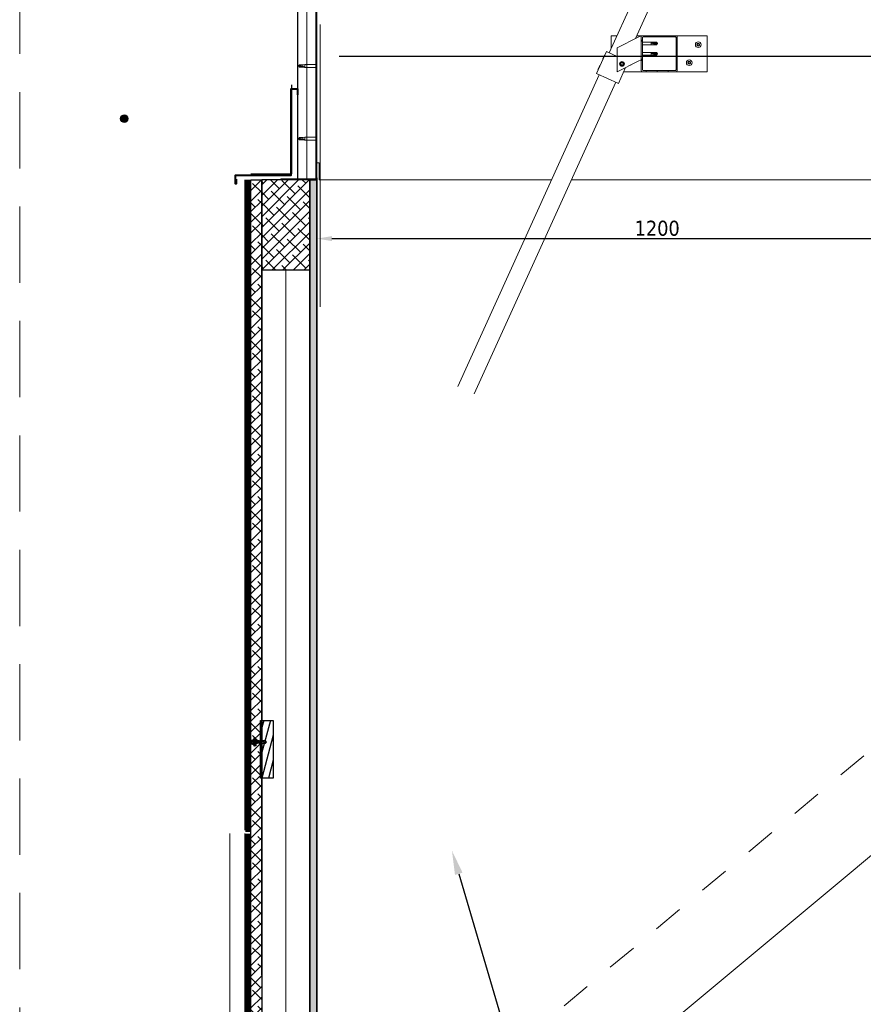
# Model space of a CAD drawing. Header units: millimetres. Extents: x -1427 to 15787, y -1578 to 5789.
# Tile 119 of 146: x 1934 to 2074, y 2369 to 2533. Entities that reach past the tile are written whole.
import ezdxf
from ezdxf import colors
from ezdxf.entities.mleader import LeaderData, LeaderLine
from ezdxf.math import Vec2, Vec3

# ---------------------------------------------------------------- set-up
doc = ezdxf.new("R2010")
doc.units = ezdxf.units.MM
doc.linetypes.add('2_3', pattern=[1, 0.5, -0.5])
doc.linetypes.add('DASHED', pattern=[19.05, 12.7, -6.35])
for name, color, linetype, lineweight in [('!! 0_ Istn-widok', 1, 'Continuous', 15), ('.OPIS', 4, 'Continuous', 13), ('.WIDOK', 122, 'Continuous', 18), ('0-linia- drewno przekrój', 23, 'Continuous', 30), ('0_Sciany', 3, 'Continuous', 35), ('Dimension (ISO)', 7, 'Continuous', 25), ('Hatch (ISO)', 7, 'Continuous', 18), ('Ocieplenie', 4, 'ZIGZAG', 5), ('Visible (ISO)', 7, 'Continuous', 50), ('Widok', 1, 'Continuous', 15)]:
    doc.layers.add(name, color=color, linetype=linetype, lineweight=lineweight)
doc.layers.add('MUOTO', color=250, linetype='Continuous')
doc.layers.add('Ruukki', color=7, linetype='Continuous', true_color=0xfc2516)
doc.styles.add('Note Text (ISO)', font='tahoma.ttf')
doc.styles.add('TXT', font='simplex.shx')
doc.linetypes.add('BATTING', pattern='A,0.00254,-2.54,[134,ltypeshp.shx,S=2.54,R=0,X=-2.54,Y=0],-5.08,[134,ltypeshp.shx,S=2.54,R=180,X=2.54,Y=0],-2.54', length=10.16254)
doc.linetypes.add('ZIGZAG', pattern='A,0.00254,-5.08,[131,ltypeshp.shx,S=5.08,R=0,X=-5.08,Y=0],-10.16,[131,ltypeshp.shx,S=5.08,R=180,X=5.08,Y=0],-5.08', length=20.32254)
doc.dimstyles.new('Default (ISO)', dxfattribs={"dimscale": 5, "dimtxt": 5, "dimasz": 5, "dimexe": 3.175, "dimexo": 0, "dimgap": 0.762, "dimtad": 1, "dimdec": 0, "dimrnd": 1e-08, "dimzin": 0, "dimtxsty": 'Note Text (ISO)', "dimcen": 0.09, "dimdle": 10, "dimclrd": 256, "dimclre": 256, "dimclrt": 256, "dimazin": 0, "dimtfac": 0.70104, "dimtmove": 0, "dimatfit": 3, "dimfxl": 1, "dimtolj": 1, "dimtzin": 0, "dimlwd": -1, "dimlwe": -1, "dimarcsym": 0})

# ---------------------------------------------------------------- blocks, each defined once
blk = doc.blocks.new('*D36')
at = {"layer": 'DEFPOINTS', "color": 0, "transparency": 16777216}
for p in [(-1203.5, 3.5), (-3.5, 3.5), (-3.5, -97.9)]:
    blk.add_point(p, dxfattribs=at)
at = {"layer": 'Dimension (ISO)', "transparency": 16777216}
for p, q in [((-1203.5, 3.5), (-1203.5, -113.8)), ((-3.5, 3.5), (-3.5, -113.8)), ((-1178.5, -97.9), (-28.5, -97.9))]:
    blk.add_line(p, q, dxfattribs=at)
for points in [[(-1178.5, -93.8), (-1178.5, -102.1), (-1203.5, -97.9)], [(-28.5, -93.8), (-28.5, -102.1), (-3.5, -97.9)]]:
    blk.add_solid(points, dxfattribs=at)
at = {"layer": 'Dimension (ISO)', "lineweight": 9, "transparency": 16777216, "insert": (-674.4, -68.1), "char_height": 25, "attachment_point": 1, "style": 'Note Text (ISO)'}
blk.add_mtext('\\A1;1200', dxfattribs=at)
blk = doc.blocks.new('A$C0EBC638C')
at = {"layer": 'Ruukki', "color": 1}
for p, q in [((5.3, 22.4), (0, 21.7)), ((14.5, 21.7), (0, 21.7)), ((0, 21.7), (0, 20.9)), ((0, 20.9), (14.5, 20.9)), ((13.7, 20.9), (0.8, 20.9)), ((0.8, 20.9), (0.8, 19)), ((0.8, 19), (13.7, 19)), ((11.8, 23.2), (2.7, 23.2)), ((2.7, 23.2), (2.7, 22.4)), ((2.7, 22.4), (11.8, 22.4)), ((10.7, 27), (3.8, 27)), ((3.8, 27), (3.8, 23.2)), ((3.8, 23.2), (10.7, 23.2)), ((5.3, 18.8), (4.8, 18.5)), ((4.8, 18.5), (5.3, 18.1)), ((5.3, 17.3), (4.8, 17)), ((5.3, 23.2), (5.3, 27)), ((5.3, 18.8), (5.3, 19)), ((9.1, 18.3), (5.3, 18.8)), ((5.3, 17.3), (5.3, 18.1)), ((5.3, 18.1), (9.1, 17.6)), ((9.1, 16.8), (5.3, 17.3)), ((9.1, 23.2), (9.1, 27)), ((14.5, 21.7), (9.1, 22.4)), ((9.1, 18.3), (9.1, 19)), ((9.6, 17.9), (9.1, 18.3)), ((9.1, 17.6), (9.6, 17.9)), ((9.1, 16.8), (9.1, 17.6)), ((10.7, 23.2), (10.7, 27)), ((11.8, 22.4), (11.8, 23.2)), ((13.7, 19), (13.7, 20.9)), ((14.5, 20.9), (14.5, 21.7)), ((4.8, 17), (5.3, 16.6)), ((5.3, 15.8), (4.8, 15.5)), ((4.8, 15.5), (5.3, 15)), ((5.3, 14.3), (4.8, 14)), ((4.8, 14), (5.3, 13.5)), ((5.3, 12.8), (4.8, 12.4)), ((4.8, 12.4), (5.3, 12)), ((5.3, 11.2), (4.8, 10.9)), ((4.8, 10.9), (5.3, 10.5)), ((5.3, 15.8), (5.3, 16.6)), ((5.3, 16.6), (9.1, 16)), ((9.1, 15.3), (5.3, 15.8)), ((5.3, 14.3), (5.3, 15)), ((5.3, 15), (9.1, 14.5)), ((9.1, 13.7), (5.3, 14.3)), ((5.3, 12.8), (5.3, 13.5)), ((5.3, 13.5), (9.1, 13)), ((9.1, 12.2), (5.3, 12.8)), ((5.3, 11.2), (5.3, 12)), ((5.3, 12), (9.1, 11.5)), ((5.3, 11.2), (5.3, 11.4)), ((9.1, 10.7), (5.3, 11.2)), ((5.3, 10.5), (9.1, 9.9)), ((5.3, 1.9), (5.3, 10.5)), ((5.3, 4.6), (5.7, 6.5)), ((7.2, 0), (5.3, 1.9)), ((5.7, 6.5), (6.8, 5.6)), ((6.8, 5.6), (8, 1.6)), ((9.1, 1.9), (7.2, 0)), ((8, 1.6), (9, 1.8)), ((9.6, 16.3), (9.1, 16.8)), ((9.1, 16), (9.6, 16.3)), ((9.1, 15.3), (9.1, 16)), ((9.6, 14.8), (9.1, 15.3)), ((9.1, 14.5), (9.6, 14.8)), ((9.1, 13.7), (9.1, 14.5)), ((9.6, 13.3), (9.1, 13.7)), ((9.1, 13), (9.6, 13.3)), ((9.1, 12.2), (9.1, 13)), ((9.6, 11.8), (9.1, 12.2)), ((9.1, 11.5), (9.6, 11.8)), ((9.1, 10.7), (9.1, 11.5)), ((9.1, 10.8), (9.1, 10.7)), ((9.6, 10.2), (9.1, 10.7)), ((9.1, 9.9), (9.6, 10.2)), ((9.1, 9.9), (9.1, 1.9))]:
    blk.add_line(p, q, dxfattribs=at)
blk = doc.blocks.new('A$C1EE613FA')
at = {"layer": 'Ruukki', "color": 7}
for p, q in [((0, 22), (0, 0)), ((100, 22), (0, 22)), ((100, 0), (100, 22)), ((0, 0), (100, 0))]:
    blk.add_line(p, q, dxfattribs=at)
at = {"layer": 'Ruukki', "color": 1}
for p, q in [((0, 16.6), (20.3, 22)), ((0, 4.9), (63.7, 22)), ((25.1, 0), (100, 20.1)), ((68.6, 0), (100, 8.4))]:
    blk.add_line(p, q, dxfattribs=at)
blk = doc.blocks.new('A$C3bf03bbc')
at = {"layer": 'Hatch (ISO)', "lineweight": 9}
h = blk.add_hatch(dxfattribs=at)
h.set_pattern_fill('ANSI31', color=256, scale=127, angle=90, style=0)
h.set_pattern_definition([(135, (-10843.571, -2108.028), (-11.22532, -11.22532), [])])
edge = h.paths.add_edge_path()
edge.add_line((-1263.5, 496.5), (-1263.5, 478.5))
edge.add_line((-1263.5, 478.5), (-1262, 478.5))
edge.add_line((-1262, 478.5), (-1262, 496.5))
edge.add_ellipse((-1260, 496.5), major_axis=(-2, 0), ratio=1, start_angle=270, end_angle=360, ccw=False)
edge.add_line((-1260, 498.5), (-1207, 498.5))
edge.add_ellipse((-1207, 496.5), major_axis=(0, 2), ratio=1, start_angle=270, end_angle=360, ccw=False)
edge.add_line((-1205, 496.5), (-1205, 3.5))
edge.add_ellipse((-1207, 3.5), major_axis=(2, 0), ratio=1, start_angle=270, end_angle=360, ccw=False)
edge.add_line((-1207, 1.5), (-1263.5, 1.5))
edge.add_line((-1263.5, 1.5), (-1263.5, 0))
edge.add_line((-1263.5, 0), (-1207, 0))
edge.add_ellipse((-1207, 3.5), major_axis=(0, -3.5), ratio=1, start_angle=0, end_angle=90)
edge.add_line((-1203.5, 3.5), (-1203.5, 496.5))
edge.add_ellipse((-1207, 496.5), major_axis=(3.5, 0), ratio=1, start_angle=0, end_angle=90)
edge.add_line((-1207, 500), (-1223.5, 500))
edge.add_line((-1223.5, 500), (-1243.5, 500))
edge.add_line((-1243.5, 500), (-1260, 500))
edge.add_ellipse((-1260, 496.5), major_axis=(0, 3.5), ratio=1, start_angle=0, end_angle=90)
h = blk.add_hatch(dxfattribs=at)
h.set_pattern_fill('ANSI31', color=256, scale=127, angle=15, style=0)
h.set_pattern_definition([(60, (-10843.571, -2108.028), (-13.748153, 7.9375), [])])
edge = h.paths.add_edge_path()
edge.add_ellipse((-661.5, 182), major_axis=(-2, 0), ratio=1, start_angle=0, end_angle=90)
edge.add_line((-661.5, 180), (-605.5, 180))
edge.add_ellipse((-605.5, 182), major_axis=(0, -2), ratio=1, start_angle=0, end_angle=90)
edge.add_line((-603.5, 182), (-603.5, 238))
edge.add_ellipse((-605.5, 238), major_axis=(2, 0), ratio=1, start_angle=0, end_angle=90)
edge.add_line((-605.5, 240), (-661.5, 240))
edge.add_ellipse((-661.5, 238), major_axis=(0, 2), ratio=1, start_angle=0, end_angle=90)
edge.add_line((-663.5, 238), (-663.5, 182))
edge = h.paths.add_edge_path(flags=0)
edge.add_ellipse((-606.5, 183), major_axis=(1, 0), ratio=1, start_angle=270, end_angle=360)
edge.add_line((-605.5, 183), (-605.5, 237))
edge.add_ellipse((-606.5, 237), major_axis=(0, 1), ratio=1, start_angle=270, end_angle=360)
edge.add_line((-606.5, 238), (-660.5, 238))
edge.add_ellipse((-660.5, 237), major_axis=(-1, 0), ratio=1, start_angle=270, end_angle=360)
edge.add_line((-661.5, 237), (-661.5, 183))
edge.add_ellipse((-660.5, 183), major_axis=(0, -1), ratio=1, start_angle=270, end_angle=360)
edge.add_line((-660.5, 182), (-606.5, 182))
at = {"layer": 'Visible (ISO)', "lineweight": 9}
for p, q in [((-1205, 496.5), (-1205, 3.5)), ((-1203.5, 3.5), (-1203.5, 496.5)), ((-716.8, 211.5), (-660.9, 334.4)), ((-633.6, 322), (-673, 235.2)), ((-713.5, 218.7), (-713.5, 240)), ((-713.5, 240), (-703.8, 240)), ((-668.5, 237.5), (-703.5, 220)), ((-670.9, 240), (-661.5, 240)), ((-668.5, 237.5), (-663.5, 240)), ((-663.5, 240), (-663.5, 238)), ((-663.5, 238), (-663.5, 182)), ((-605.5, 240), (-661.5, 240)), ((-661.5, 183), (-661.5, 237)), ((-660.5, 238), (-606.5, 238)), ((-605.5, 240), (-553.5, 240)), ((-605.5, 237), (-605.5, 183)), ((-603.5, 182), (-603.5, 238)), ((-553.5, 240), (-553.5, 180)), ((-737.9, 177.1), (-721.3, 213.5)), ((-721.3, 213.5), (-720.4, 213.1)), ((-703.5, 220), (-703.5, 180)), ((-661.5, 229.4), (-647, 229.4)), ((-661.5, 224.6), (-647, 224.6)), ((-647, 224.6), (-647, 229.4)), ((-643.4, 229.1), (-647, 229.4)), ((-643.4, 225), (-647, 224.6)), ((-646.1, 228.8), (-643.4, 228.6)), ((-643.4, 228.6), (-643.4, 229.1)), ((-643.4, 229.1), (-637.7, 229.1)), ((-643.4, 228.6), (-637.7, 228.6)), ((-643.4, 225), (-643.4, 226.9)), ((-643.4, 225), (-637.7, 225)), ((-637.7, 228.6), (-637.7, 229.1)), ((-636.5, 227), (-637.7, 229.1)), ((-637.7, 228.6), (-636.5, 227)), ((-636.5, 227), (-637.7, 225)), ((-637.7, 225), (-637.7, 225.8)), ((-727.3, 201.7), (-724.6, 207.6)), ((-727.3, 201.7), (-727, 201)), ((-724.6, 207.6), (-723.9, 207.8)), ((-703.5, 205.4), (-720.4, 213.1)), ((-703.5, 180), (-668.5, 197.5)), ((-663.5, 200), (-668.5, 197.5)), ((-661.5, 212.2), (-647, 212.2)), ((-661.5, 207.4), (-647, 207.4)), ((-647, 207.4), (-647, 212.2)), ((-643.4, 211.9), (-647, 212.2)), ((-643.4, 207.8), (-647, 207.4)), ((-646.1, 211.6), (-643.4, 211.4)), ((-643.4, 211.4), (-643.4, 211.9)), ((-643.4, 211.9), (-637.7, 211.9)), ((-643.4, 211.4), (-637.7, 211.4)), ((-643.4, 207.8), (-643.4, 209.7)), ((-643.4, 207.8), (-637.7, 207.8)), ((-637.7, 211.4), (-637.7, 211.9)), ((-636.5, 209.8), (-637.7, 211.9)), ((-637.7, 211.4), (-636.5, 209.8)), ((-636.5, 209.8), (-637.7, 207.8)), ((-637.7, 207.8), (-637.7, 208.6)), ((-1234, 189.5), (-1232.8, 191.6)), ((-1234, 189.5), (-1232.8, 187.5)), ((-1232.8, 187.5), (-1234, 189.5)), ((-1232.8, 191.6), (-1232.8, 189.9)), ((-1227.1, 191.6), (-1232.8, 191.6)), ((-1232.8, 187.5), (-1232.8, 187.5)), ((-1227.1, 187.5), (-1232.8, 187.5)), ((-1227.1, 187.5), (-1232.8, 187.5)), ((-1227.1, 191.6), (-1223.5, 191.9)), ((-1227.1, 191.6), (-1227.1, 188.8)), ((-1227.1, 187.5), (-1227.1, 187.5)), ((-1227.1, 187.5), (-1223.5, 187.1)), ((-1224.4, 187.3), (-1227.1, 187.5)), ((-1223.5, 191.9), (-1223.5, 187.1)), ((-1205, 191.9), (-1223.5, 191.9)), ((-1205, 187.1), (-1223.5, 187.1)), ((-735.5, 183.5), (-732.9, 189.4)), ((-735.5, 183.5), (-735.3, 182.8)), ((-732.9, 189.4), (-732.2, 189.6)), ((-701.5, 160.6), (-689.4, 187)), ((-697.7, 192.5), (-697.1, 194.7)), ((-696.2, 190.8), (-697.7, 192.5)), ((-697.1, 194.7), (-694.8, 195.2)), ((-693.9, 191.3), (-696.2, 190.8)), ((-694.8, 195.2), (-693.3, 193.5)), ((-693.3, 193.5), (-693.9, 191.3)), ((-606.5, 182), (-660.5, 182)), ((-969.1, -343.9), (-733.3, 175)), ((-737.9, 177.1), (-737, 176.7)), ((-702.4, 161), (-737, 176.7)), ((-661.5, 180), (-692.6, 180)), ((-661.5, 180), (-605.5, 180)), ((-553.5, 180), (-605.5, 180)), ((-706, 162.6), (-941.7, -356.3)), ((-702.4, 161), (-701.5, 160.6)), ((-1234, 68.5), (-1232.8, 70.6)), ((-1234, 68.5), (-1232.8, 66.5)), ((-1232.8, 66.5), (-1234, 68.5)), ((-1232.8, 70.6), (-1232.8, 68.9)), ((-1227.1, 70.6), (-1232.8, 70.6)), ((-1232.8, 66.5), (-1232.8, 66.5)), ((-1227.1, 66.5), (-1232.8, 66.5)), ((-1227.1, 66.5), (-1232.8, 66.5)), ((-1227.1, 70.6), (-1223.5, 70.9)), ((-1227.1, 70.6), (-1227.1, 67.8)), ((-1227.1, 66.5), (-1227.1, 66.5)), ((-1227.1, 66.5), (-1223.5, 66.1)), ((-1224.4, 66.3), (-1227.1, 66.5)), ((-1223.5, 70.9), (-1223.5, 66.1)), ((-1205, 70.9), (-1223.5, 70.9)), ((-1205, 66.1), (-1223.5, 66.1)), ((-1200, 28.5), (-1203.5, 28.5)), ((-1200, 28.5), (-1200, 3.5)), ((-1207, 1.5), (-1263.5, 1.5)), ((-1263.5, 1.5), (-1263.5, 0)), ((-1263.5, 0), (-1207, 0)), ((-1200, 0), (-1200, 3.5)), ((-1200, 0), (-812.8, 0)), ((-779.9, 0), (-7, 0))]:
    blk.add_line(p, q, dxfattribs=at)
for centre, radius in [((-568.5, 225), 4.75), ((-695.5, 193), 4), ((-583.5, 195), 4.75), ((-695.5, 193), 3.23)]:
    blk.add_circle(centre, radius, dxfattribs=at)
for centre, radius, start, end in [((-661.5, 238), 2, 90, 180), ((-660.5, 237), 1, 90, 180), ((-606.5, 237), 1, 0, 90), ((-605.5, 238), 2, 0, 90), ((-568.5, 225), 2.21, 123.0975, 171.9488), ((-570.3, 225.1), 0.45, 100.8649, 149.0845), ((-570.3, 225.1), 0.45, 205.9618, 254.1814), ((-568.5, 225), 2.21, 183.0975, 231.9488), ((-570.5, 226.3), 0.787, 280.8649, 14.1814), ((-570.6, 223.9), 0.787, 340.8649, 74.1814), ((-569.5, 223.5), 0.45, 160.8649, 209.0845), ((-569.3, 226.6), 0.45, 145.9618, 194.1814), ((-569.5, 223.5), 0.45, 265.9618, 314.1814), ((-568.5, 225), 2.21, 243.0975, 291.9488), ((-568.5, 225), 2.21, 63.0975, 111.9488), ((-569.3, 226.6), 0.45, 40.8649, 89.0845), ((-568.6, 222.6), 0.787, 40.8649, 134.1814), ((-568.4, 227.4), 0.787, 220.8649, 314.1814), ((-567.7, 223.4), 0.45, 220.8649, 269.0845), ((-567.5, 226.5), 0.45, 85.9618, 134.1814), ((-568.5, 225), 2.21, 303.0975, 351.9488), ((-566.5, 223.7), 0.787, 100.8649, 194.1814), ((-567.7, 223.4), 0.45, 325.9618, 14.1814), ((-566.4, 226.1), 0.787, 160.8649, 254.1814), ((-567.5, 226.5), 0.45, 340.8649, 29.0845), ((-568.5, 225), 2.21, 3.0975, 51.9488), ((-566.7, 224.9), 0.45, 25.9618, 74.1814), ((-566.7, 224.9), 0.45, 280.8649, 329.0845), ((-583.5, 195), 2.21, 123.0975, 171.9488), ((-584.3, 196.6), 0.45, 145.9618, 194.1814), ((-583.5, 195), 2.21, 63.0975, 111.9488), ((-584.3, 196.6), 0.45, 40.8649, 89.0845), ((-583.4, 197.4), 0.787, 220.8649, 314.1814), ((-582.5, 196.5), 0.45, 85.9618, 134.1814), ((-582.5, 196.5), 0.45, 340.8649, 29.0845), ((-583.5, 195), 2.21, 3.0975, 51.9488), ((-683.5, 195), 4.75, 276.8705, 316.2597), ((-661.5, 182), 2, 180, 270), ((-660.5, 183), 1, 180, 270), ((-606.5, 183), 1, 270, 0), ((-605.5, 182), 2, 270, 0), ((-585.3, 195.1), 0.45, 100.8649, 149.0845), ((-585.3, 195.1), 0.45, 205.9618, 254.1814), ((-583.5, 195), 2.21, 183.0975, 231.9488), ((-585.5, 196.3), 0.787, 280.8649, 14.1814), ((-585.6, 193.9), 0.787, 340.8649, 74.1814), ((-584.5, 193.5), 0.45, 160.8649, 209.0845), ((-584.5, 193.5), 0.45, 265.9618, 314.1814), ((-583.5, 195), 2.21, 243.0975, 291.9488), ((-583.6, 192.6), 0.787, 40.8649, 134.1814), ((-582.7, 193.4), 0.45, 220.8649, 269.0845), ((-583.5, 195), 2.21, 303.0975, 351.9488), ((-581.5, 193.7), 0.787, 100.8649, 194.1814), ((-582.7, 193.4), 0.45, 325.9618, 14.1814), ((-581.4, 196.1), 0.787, 160.8649, 254.1814), ((-581.7, 194.9), 0.45, 25.9618, 74.1814), ((-581.7, 194.9), 0.45, 280.8649, 329.0845), ((-1207, 3.5), 2, 270, 0), ((-1207, 3.5), 3.5, 270, 0)]:
    blk.add_arc(centre, radius, start, end, dxfattribs=at)
for centre, ratio, start_param, end_param in [((-636.5, 243.2), 0.770487, 1.097432, 1.570796), ((-636.5, 226), 0.770487, 1.097432, 1.570796), ((-1234, 169.3), 0.960856, 4.239024, 4.712389), ((-1234, 48.3), 0.960856, 4.239024, 4.712389)]:
    blk.add_ellipse(centre, major_axis=(-21, 0), ratio=ratio, start_param=start_param, end_param=end_param, dxfattribs=at)
for points, knots in [([(-643.4, 226.9), (-643.7, 227), (-643.9, 227.1), (-644.5, 227.4), (-644.8, 227.5), (-645.4, 227.9), (-645.7, 228.1), (-645.9, 228.4), (-646, 228.5), (-646.1, 228.7), (-646.1, 228.7), (-646.1, 228.8)], [0.9725494, 0.9725494, 0.9725494, 0.9725494, 1.0547969, 1.0547969, 1.1648244, 1.1648244, 1.2623094, 1.2623094, 1.290226, 1.290226, 1.3181426, 1.3181426, 1.3181426, 1.3181426]), ([(-637.7, 225.8), (-638, 225.8), (-638.4, 225.8), (-639.4, 225.9), (-640.2, 226), (-641.6, 226.3), (-642.3, 226.5), (-643.2, 226.8), (-643.3, 226.9), (-643.4, 226.9)], [1.0298299, 1.0298299, 1.0298299, 1.0298299, 1.1268672, 1.1268672, 1.3401618, 1.3401618, 1.5534565, 1.5534565, 1.5990374, 1.5990374, 1.5990374, 1.5990374]), ([(-570.7, 224.9), (-570.7, 224.9), (-570.7, 225), (-570.8, 225.1), (-570.7, 225.1), (-570.7, 225.2), (-570.7, 225.3), (-570.7, 225.3)], [0.17438702, 0.17438702, 0.17438702, 0.17438702, 0.18896797, 0.18896797, 0.20586323, 0.20586323, 0.21737851, 0.21737851, 0.21737851, 0.21737851]), ([(-569.5, 223), (-569.5, 223), (-569.6, 223), (-569.7, 223.1), (-569.8, 223.1), (-569.8, 223.2), (-569.8, 223.2), (-569.9, 223.3)], [0.17438702, 0.17438702, 0.17438702, 0.17438702, 0.18896797, 0.18896797, 0.20586323, 0.20586323, 0.21737851, 0.21737851, 0.21737851, 0.21737851]), ([(-569.7, 226.8), (-569.7, 226.9), (-569.6, 226.9), (-569.6, 227), (-569.5, 227), (-569.4, 227), (-569.4, 227), (-569.3, 227)], [0.17438702, 0.17438702, 0.17438702, 0.17438702, 0.18896797, 0.18896797, 0.20586323, 0.20586323, 0.21737852, 0.21737852, 0.21737852, 0.21737852]), ([(-567.3, 223.2), (-567.3, 223.1), (-567.4, 223.1), (-567.4, 223), (-567.5, 223), (-567.6, 223), (-567.6, 223), (-567.7, 223)], [0.17438702, 0.17438702, 0.17438702, 0.17438702, 0.18896797, 0.18896797, 0.20586323, 0.20586323, 0.21737852, 0.21737852, 0.21737852, 0.21737852]), ([(-567.5, 227), (-567.5, 227), (-567.4, 227), (-567.3, 226.9), (-567.2, 226.9), (-567.2, 226.8), (-567.2, 226.8), (-567.1, 226.7)], [0.17438702, 0.17438702, 0.17438702, 0.17438702, 0.18896797, 0.18896797, 0.20586323, 0.20586323, 0.21737852, 0.21737852, 0.21737852, 0.21737852]), ([(-566.3, 225.1), (-566.3, 225.1), (-566.3, 225), (-566.2, 224.9), (-566.3, 224.9), (-566.3, 224.8), (-566.3, 224.7), (-566.3, 224.7)], [0.17438702, 0.17438702, 0.17438702, 0.17438702, 0.18896797, 0.18896797, 0.20586323, 0.20586323, 0.21737852, 0.21737852, 0.21737852, 0.21737852]), ([(-643.4, 209.7), (-643.7, 209.8), (-643.9, 209.9), (-644.5, 210.2), (-644.8, 210.3), (-645.4, 210.7), (-645.7, 211), (-645.9, 211.2), (-646, 211.3), (-646.1, 211.5), (-646.1, 211.5), (-646.1, 211.6)], [0.9725494, 0.9725494, 0.9725494, 0.9725494, 1.0547969, 1.0547969, 1.1648244, 1.1648244, 1.2623094, 1.2623094, 1.290226, 1.290226, 1.3181426, 1.3181426, 1.3181426, 1.3181426]), ([(-637.7, 208.6), (-638, 208.6), (-638.4, 208.6), (-639.4, 208.7), (-640.2, 208.8), (-641.6, 209.1), (-642.3, 209.3), (-643.2, 209.6), (-643.3, 209.7), (-643.4, 209.7)], [1.0298299, 1.0298299, 1.0298299, 1.0298299, 1.1268672, 1.1268672, 1.3401618, 1.3401618, 1.5534565, 1.5534565, 1.5990374, 1.5990374, 1.5990374, 1.5990374]), ([(-584.7, 196.8), (-584.7, 196.9), (-584.6, 196.9), (-584.6, 197), (-584.5, 197), (-584.4, 197), (-584.4, 197), (-584.3, 197)], [0.17438702, 0.17438702, 0.17438702, 0.17438702, 0.18896797, 0.18896797, 0.20586323, 0.20586323, 0.21737852, 0.21737852, 0.21737852, 0.21737852]), ([(-582.5, 197), (-582.5, 197), (-582.4, 197), (-582.3, 196.9), (-582.2, 196.9), (-582.2, 196.8), (-582.2, 196.8), (-582.1, 196.7)], [0.17438702, 0.17438702, 0.17438702, 0.17438702, 0.18896797, 0.18896797, 0.20586323, 0.20586323, 0.21737852, 0.21737852, 0.21737852, 0.21737852]), ([(-1232.8, 189.9), (-1232.5, 189.9), (-1232.1, 189.9), (-1231.1, 189.8), (-1230.3, 189.7), (-1228.9, 189.3), (-1228.2, 189.1), (-1227.3, 188.9), (-1227.2, 188.8), (-1227.1, 188.8)], [1.0296095, 1.0296095, 1.0296095, 1.0296095, 1.1266468, 1.1266468, 1.3399415, 1.3399415, 1.5532361, 1.5532361, 1.5988171, 1.5988171, 1.5988171, 1.5988171]), ([(-1227.1, 188.8), (-1226.8, 188.7), (-1226.6, 188.6), (-1226, 188.3), (-1225.7, 188.2), (-1225.1, 187.8), (-1224.8, 187.7), (-1224.6, 187.5), (-1224.5, 187.4), (-1224.4, 187.3), (-1224.4, 187.3), (-1224.4, 187.3)], [0.9722954, 0.9722954, 0.9722954, 0.9722954, 1.054543, 1.054543, 1.1645704, 1.1645704, 1.2620554, 1.2620554, 1.289972, 1.289972, 1.3178886, 1.3178886, 1.3178886, 1.3178886]), ([(-585.7, 194.9), (-585.7, 194.9), (-585.7, 195), (-585.8, 195.1), (-585.7, 195.1), (-585.7, 195.2), (-585.7, 195.3), (-585.7, 195.3)], [0.17438702, 0.17438702, 0.17438702, 0.17438702, 0.18896797, 0.18896797, 0.20586323, 0.20586323, 0.21737851, 0.21737851, 0.21737851, 0.21737851]), ([(-584.5, 193), (-584.5, 193), (-584.6, 193), (-584.7, 193.1), (-584.8, 193.1), (-584.8, 193.2), (-584.8, 193.2), (-584.9, 193.3)], [0.17438702, 0.17438702, 0.17438702, 0.17438702, 0.18896797, 0.18896797, 0.20586323, 0.20586323, 0.21737851, 0.21737851, 0.21737851, 0.21737851]), ([(-582.3, 193.2), (-582.3, 193.1), (-582.4, 193.1), (-582.4, 193), (-582.5, 193), (-582.6, 193), (-582.6, 193), (-582.7, 193)], [0.17438702, 0.17438702, 0.17438702, 0.17438702, 0.18896797, 0.18896797, 0.20586323, 0.20586323, 0.21737852, 0.21737852, 0.21737852, 0.21737852]), ([(-581.3, 195.1), (-581.3, 195.1), (-581.3, 195), (-581.2, 194.9), (-581.3, 194.9), (-581.3, 194.8), (-581.3, 194.7), (-581.3, 194.7)], [0.17438702, 0.17438702, 0.17438702, 0.17438702, 0.18896797, 0.18896797, 0.20586323, 0.20586323, 0.21737852, 0.21737852, 0.21737852, 0.21737852]), ([(-1232.8, 68.9), (-1232.5, 68.9), (-1232.1, 68.9), (-1231.1, 68.8), (-1230.3, 68.7), (-1228.9, 68.3), (-1228.2, 68.1), (-1227.3, 67.9), (-1227.2, 67.8), (-1227.1, 67.8)], [1.0296095, 1.0296095, 1.0296095, 1.0296095, 1.1266468, 1.1266468, 1.3399415, 1.3399415, 1.5532361, 1.5532361, 1.5988171, 1.5988171, 1.5988171, 1.5988171]), ([(-1227.1, 67.8), (-1226.8, 67.7), (-1226.6, 67.6), (-1226, 67.3), (-1225.7, 67.2), (-1225.1, 66.8), (-1224.8, 66.7), (-1224.6, 66.5), (-1224.5, 66.4), (-1224.4, 66.3), (-1224.4, 66.3), (-1224.4, 66.3)], [0.9722954, 0.9722954, 0.9722954, 0.9722954, 1.054543, 1.054543, 1.1645704, 1.1645704, 1.2620554, 1.2620554, 1.289972, 1.289972, 1.3178886, 1.3178886, 1.3178886, 1.3178886])]:
    blk.add_open_spline(points, degree=3, knots=knots, dxfattribs=at)
for points in [[(-636.5, 227), (-636.9, 226.6), (-637.3, 226.2), (-637.7, 225.8)], [(-636.5, 209.8), (-636.9, 209.4), (-637.3, 209), (-637.7, 208.6)], [(-1234, 189.5), (-1233.6, 189.7), (-1233.2, 189.8), (-1232.8, 189.9)], [(-1234, 68.5), (-1233.6, 68.7), (-1233.2, 68.8), (-1232.8, 68.9)]]:
    blk.add_open_spline(points, degree=3, dxfattribs=at)
at = {"layer": 'Dimension (ISO)', "lineweight": 9}
dim = blk.add_linear_dim(base=(-3.5, -97.9), p1=(-1203.5, 3.5), p2=(-3.5, 3.5), angle=180, dimstyle='Default (ISO)', override={"dimdec": 0, "dimlfac": 1, "dimtp": 0, "dimtm": 0, "dimtdec": 2, "dimtofl": 0, "dimatfit": 1}, dxfattribs=at)
dim.commit()
dim.dimension.update_dxf_attribs({"geometry": '*D36', "text_midpoint": (-639.4, -97.9), "dimtype": 128})

msp = doc.modelspace()

# ---------------------------------------------------------------- hatches: boundary and pattern name
at = {"layer": '.OPIS'}
msp.add_hatch(color=256, dxfattribs=at).paths.add_polyline_path([(1950.74117, 2516.57168, -1), (1952.04117, 2516.57167, -1)])
h = msp.add_hatch()
h.set_pattern_fill('ANSI38', color=256, scale=10)
h.set_pattern_definition([(45, (1940.5032, 2635.2738), (-0.8838835, 0.8838835), []), (135, (1940.5032, 2635.2738), (-2.6516504, 0.8838835), [3.125, -1.875])])
h.paths.add_polyline_path([(1974.28557, 2314.08581), (1972.48557, 2314.08581), (1972.48557, 2506.38911), (1974.28557, 2506.38911)])
h = msp.add_hatch()
h.set_pattern_fill('ANSI38', color=256, scale=10)
h.set_pattern_definition([(45, (1520.2386, 2298.9811), (-0.8838835, 0.8838835), []), (135, (1520.2386, 2298.9811), (-2.6516504, 0.8838835), [3.125, -1.875])])
h.paths.add_polyline_path([(1974.28557, 2491.38911), (1982.28557, 2491.38911), (1982.28557, 2506.38911), (1974.28557, 2506.38911)])
h = msp.add_hatch()
h.set_pattern_fill('AR-SAND', color=256, scale=0.25, angle=90, style=0)
h.set_pattern_definition([(127.5, (1819.30325, 2544.66848), (-0.48170594, -0.01574834), [0, -0.38, 0, -0.425, 0, -0.40625]), (97.5, (1819.30325, 2544.6685), (-0.7055365, 0.4424442), [0, -0.205, 0, -0.3425, 0, -0.13125]), (57.5, (1819.30325, 2544.36098), (-0.00141476, 0.77853547), [0, -0.125, 0, -0.45, 0, -0.5875]), (47.5, (1819.30325, 2544.361), (-0.2194189, 0.7515317), [0, -0.0625, 0, -0.295, 0, -0.3375])])
h.paths.add_polyline_path([(1983.48557, 2506.38911), (1982.28557, 2506.38911), (1982.28557, 2315.97424), (1983.48557, 2316.97491)])

# ---------------------------------------------------------------- linework, layer by layer
at = {"layer": '!! 0_ Istn-widok'}
msp.add_lwpolyline([(1983.48557, 2316.97491), (2103.48557, 2416.97201)], dxfattribs=at)
at = {"layer": '.OPIS', "linetype": 'DASHED'}
msp.add_lwpolyline([(1933.98206, 2256.44791), (2178.58636, 2256.44791), (2178.58636, 2616.2389), (1933.98206, 2616.2389)], close=True, dxfattribs=at)
at = {"layer": '.OPIS'}
msp.add_circle((1951.39117, 2516.57168), 0.65, dxfattribs=at)
at = {"layer": '.WIDOK'}
msp.add_line((1984.03157, 2532.23911), (1984.03157, 2485.23911), dxfattribs=at)
for points in [[(1980.31057, 2506.53911), (1980.31057, 2553.73911)], [(1980.31057, 2506.53911), (1980.31057, 2553.73911)], [(1983.33557, 2506.53911), (1983.33557, 2553.73911)], [(1987.20657, 2526.98519), (2107.20657, 2526.98519)], [(1972.48557, 2507.38911), (1979.31057, 2507.38911), (1979.31057, 2522.21567)], [(1972.48557, 2373.94954), (1972.48557, 2506.38911)], [(1974.28557, 2373.94954), (1974.28557, 2506.38911)], [(1983.48557, 2457.78149), (1983.48557, 2506.38911)], [(1982.28557, 2373.94954), (1982.28557, 2491.38911)]]:
    msp.add_lwpolyline(points)
msp.add_lwpolyline([(1974.28557, 2314.08581), (1972.48557, 2314.08581), (1972.48557, 2506.38911), (1974.28557, 2506.38911)], close=True)
at = {"layer": '0-linia- drewno przekrój'}
msp.add_lwpolyline([(1974.28557, 2491.38911), (1982.28557, 2491.38911), (1982.28557, 2506.38911), (1974.28557, 2506.38911)], close=True, dxfattribs=at)
at = {"layer": '0_Sciany'}
msp.add_lwpolyline([(1983.48557, 2506.38911), (1982.28557, 2506.38911), (1982.28557, 2315.97424), (1983.48557, 2316.97491)], close=True, dxfattribs=at)
at = {"layer": 'MUOTO', "color": 7, "lineweight": 40}
msp.add_lwpolyline([(1980.31057, 2520.53722), (1980.31057, 2521.50108), (1979.11057, 2521.50108), (1979.11057, 2507.10671), (1969.85405, 2507.10671), (1969.85405, 2505.76956), (1970.09458, 2505.76956), (1970.09458, 2506.48799)], dxfattribs=at)
at = {"layer": 'Ocieplenie', "linetype": 'BATTING', "ltscale": 0.1}
msp.add_lwpolyline([(1981.82307, 2506.53911), (1981.82307, 2553.73911)], dxfattribs=at)
at = {"layer": 'Ocieplenie', "linetype": 'BATTING', "ltscale": 0.4}
msp.add_lwpolyline([(1978.28557, 2350.56252), (1978.28557, 2491.38911)], dxfattribs=at)
at = {"layer": 'Widok', "linetype": '2_3', "ltscale": 10}
msp.add_lwpolyline([(2212.8478, 2525.74601), (1976.22035, 2328.49439)], dxfattribs=at)
for points, const_width in [([(1971.98557, 2397.79923), (1971.98557, 2506.38911)], 0.9), ([(1971.98557, 2360.03806), (1971.98557, 2397.52262)], 1)]:
    msp.add_lwpolyline(points, dxfattribs=dict(at, const_width=const_width))
at = {"layer": 'Widok'}
for points in [[(1971.48557, 2398.07584), (1971.48557, 2506.38911)], [(1968.98539, 2362.1711), (1968.98539, 2397.52262)], [(1971.48557, 2359.76227), (1971.48557, 2397.52262)], [(1972.48557, 2359.76227), (1972.48557, 2397.52262)]]:
    msp.add_lwpolyline(points, dxfattribs=at)

# ---------------------------------------------------------------- block references
at = {"xscale": 0.1, "yscale": 0.1, "zscale": 0.1}
msp.add_blockref('A$C3bf03bbc', (2103.83557, 2506.38911), dxfattribs=at)
at = {"layer": 'Ruukki', "color": 3, "xscale": -0.09600000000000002, "yscale": 0.09600000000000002, "zscale": 0.09600000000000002, "rotation": 90}
for name, p in [('A$C1EE613FA', (1976.21198, 2416.34958)), ('A$C0EBC638C', (1975.10957, 2413.46636))]:
    msp.add_blockref(name, p, dxfattribs=at)

# ---------------------------------------------------------------- leaders
ml = msp.add_multileader_mtext('Standard')
ml.set_content('górna krawędź wiązara z drewna klejonego', color=256, style='TXT')
ml.set_leader_properties()
ml.build(insert=Vec2(0, 0))
ml.multileader.update_dxf_attribs({"text_left_attachment_type": 2, "text_right_attachment_type": 2})
ctx = ml.context
ctx.base_point, ctx.char_height, ctx.plane_origin = Vec3(2034.57639, 2324.66072), 3, Vec3(2009.4352, 2288.00562)
ctx.left_attachment, ctx.right_attachment = 2, 2
notes = []
notes.append((ctx, [(0, (1, 1, 0), (2026.57639, 2324.66072), (1, 0), 8, [(0, [(2005.97533, 2394.67023)], 0, [])])]))
ctx.mtext.insert, ctx.mtext.flow_direction = Vec3(2036.57639, 2326.66072), 5
for ctx, leaders in notes:
    for number, flags, end, landing, length, lines in leaders:
        leader = LeaderData()
        leader.index, (leader.has_last_leader_line, leader.has_dogleg_vector, leader.attachment_direction) = number, flags
        leader.last_leader_point, leader.dogleg_vector, leader.dogleg_length = Vec3(end), Vec3(landing), length
        for number, points, colour, breaks in lines:
            line = LeaderLine()
            line.index, line.vertices, line.color, line.breaks = number, Vec3.list(points), colors.encode_raw_color(colour), breaks
            leader.lines.append(line)
        ctx.leaders.append(leader)

doc.saveas('drawing.dxf')
